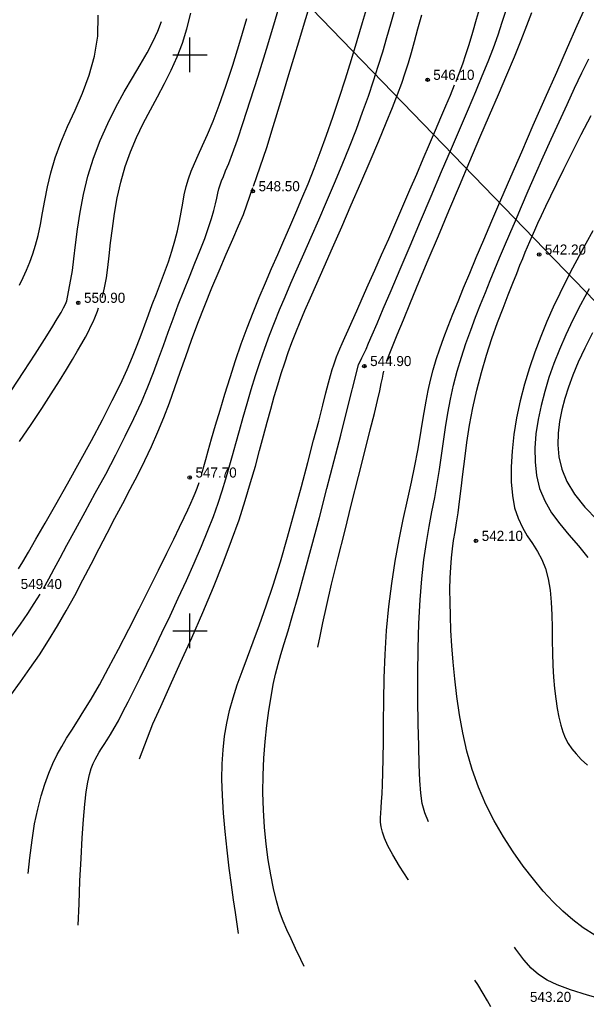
# Model space of a CAD drawing. Extents: x 0 to 361260, y 0 to 4201817.
# Tile 135 of 256: x 360085 to 360134, y 4200518 to 4200603. Entities that reach past the tile are written whole.
import ezdxf

# ---------------------------------------------------------------- set-up
doc = ezdxf.new("R2010")
doc.units = 0
doc.header["$LTSCALE"] = 0.5
doc.header["$MEASUREMENT"] = 0
doc.header["$PDMODE"] = 32
doc.header["$PDSIZE"] = 0.3
doc.linetypes.add('CONTI', pattern=[0])
for name, color, linetype in [('(004) Точки рельефа', 7, 'Continuous'), ('GORIZDEFAULT', 32, 'CONTI'), ('PI_TTDEFAULT', 5, 'CONTI'), ('SETKR', 2, 'CONTI')]:
    doc.layers.add(name, color=color, linetype=linetype)
doc.styles.add('D-431', font='txt')

# ---------------------------------------------------------------- blocks, each defined once
blk = doc.blocks.new('BL_333')
at = {"color": 0}
for p, q in [((0, -1.5), (0, 1.5)), ((-1.5, 0), (1.5, 0))]:
    blk.add_line(p, q, dxfattribs=at)

msp = doc.modelspace()

# ---------------------------------------------------------------- linework, layer by layer
at = {"linetype": 'Continuous', "elevation": 1.643}
msp.add_lwpolyline([(359968.105, 4200751.148), (360144.875, 4200568.598), (360208.905, 4200501.768), (360248.135, 4200449.088), (360280.365, 4200400.868), (360329.345, 4200345.008), (360410.625, 4200285.188), (360473.125, 4200218.998), (360491.256, 4200199.541)], dxfattribs=at)
at = {"layer": 'GORIZDEFAULT', "color": 32}
for points in [[(360123.11, 4200597.7, 545.5), (360123.4, 4200598.46, 545.5), (360123.69, 4200599.23, 545.5), (360123.97, 4200600.04, 545.5), (360124.25, 4200600.9, 545.5), (360124.57, 4200601.96, 545.5), (360124.9, 4200603.09, 545.5), (360125.24, 4200604.27, 545.5), (360125.6, 4200605.49, 545.5), (360125.98, 4200606.71, 545.5), (360126.38, 4200607.92, 545.5), (360126.8, 4200609.09, 545.5), (360127.25, 4200610.22, 545.5), (360127.74, 4200611.32, 545.5), (360128.29, 4200612.43, 545.5), (360128.91, 4200613.59, 545.5), (360129.62, 4200614.83, 545.5), (360130.42, 4200616.18, 545.5), (360131.34, 4200617.68, 545.5), (360132.37, 4200619.34, 545.5), (360132.657, 4200619.793, 545.5)], [(360105.51, 4200588.6, 548.5), (360106.68, 4200591.95, 548.5), (360107.23, 4200593.78, 548.5), (360107.89, 4200595.94, 548.5), (360108.6, 4200598.31, 548.5), (360109.34, 4200600.76, 548.5), (360110.07, 4200603.16, 548.5), (360110.74, 4200605.39, 548.5), (360111.33, 4200607.32, 548.5), (360111.77, 4200608.78, 548.5), (360112.11, 4200609.92, 548.5), (360112.38, 4200610.78, 548.5), (360112.58, 4200611.43, 548.5), (360112.73, 4200611.9, 548.5), (360112.86, 4200612.27, 548.5), (360112.98, 4200612.57, 548.5)], [(360087.28, 4200553.68, 549), (360087.74, 4200554.5, 549), (360088.22, 4200555.37, 549), (360088.74, 4200556.34, 549), (360089.32, 4200557.43, 549), (360090.07, 4200558.8, 549), (360090.9, 4200560.32, 549), (360091.78, 4200561.93, 549), (360092.68, 4200563.59, 549), (360093.55, 4200565.26, 549), (360094.38, 4200566.88, 549), (360095.13, 4200568.43, 549), (360095.78, 4200569.85, 549), (360096.34, 4200571.17, 549), (360096.83, 4200572.41, 549), (360097.27, 4200573.6, 549), (360097.69, 4200574.76, 549), (360098.1, 4200575.91, 549), (360098.53, 4200577.08, 549), (360098.99, 4200578.29, 549), (360099.47, 4200579.51, 549), (360099.96, 4200580.73, 549), (360100.43, 4200581.91, 549), (360100.88, 4200583.03, 549), (360101.28, 4200584.07, 549), (360101.62, 4200585, 549), (360101.88, 4200585.8, 549), (360102.08, 4200586.48, 549), (360102.22, 4200587.06, 549), (360102.34, 4200587.56, 549), (360102.43, 4200587.99, 549), (360102.52, 4200588.37, 549), (360102.62, 4200588.71, 549), (360102.74, 4200589.05, 549), (360102.9, 4200589.44, 549), (360103.1, 4200589.92, 549), (360103.37, 4200590.58, 549), (360103.7, 4200591.45, 549), (360104.12, 4200592.61, 549), (360104.63, 4200594.12, 549), (360105.24, 4200596, 549), (360105.92, 4200598.16, 549), (360106.64, 4200600.5, 549), (360107.36, 4200602.89, 549), (360108.05, 4200605.21, 549)], [(360090.303, 4200524.424, 547), (360090.37, 4200526.29, 547), (360090.45, 4200528.28, 547), (360090.54, 4200530.22, 547), (360090.64, 4200532.02, 547), (360090.74, 4200533.61, 547), (360090.86, 4200534.93, 547), (360090.99, 4200536, 547), (360091.13, 4200536.84, 547), (360091.27, 4200537.51, 547), (360091.43, 4200538.04, 547), (360091.59, 4200538.46, 547), (360091.76, 4200538.81, 547), (360091.94, 4200539.13, 547), (360092.12, 4200539.45, 547), (360092.33, 4200539.77, 547), (360092.56, 4200540.12, 547), (360092.81, 4200540.52, 547), (360093.09, 4200540.98, 547), (360093.42, 4200541.54, 547), (360093.78, 4200542.19, 547), (360094.18, 4200542.96, 547), (360094.63, 4200543.83, 547), (360095.13, 4200544.81, 547), (360095.67, 4200545.9, 547), (360096.25, 4200547.1, 547), (360096.89, 4200548.41, 547), (360097.56, 4200549.82, 547), (360098.27, 4200551.3, 547), (360098.99, 4200552.83, 547), (360099.69, 4200554.37, 547), (360100.37, 4200555.88, 547), (360101, 4200557.33, 547), (360101.56, 4200558.69, 547), (360102.04, 4200559.93, 547), (360102.46, 4200561.08, 547), (360102.81, 4200562.15, 547), (360103.13, 4200563.18, 547), (360103.42, 4200564.19, 547), (360103.7, 4200565.21, 547), (360103.99, 4200566.27, 547), (360104.29, 4200567.38, 547), (360104.62, 4200568.54, 547), (360104.97, 4200569.74, 547), (360105.33, 4200570.95, 547), (360105.7, 4200572.17, 547), (360106.1, 4200573.37, 547), (360106.5, 4200574.53, 547), (360106.91, 4200575.66, 547), (360107.34, 4200576.77, 547), (360107.79, 4200577.87, 547), (360108.26, 4200579, 547), (360108.77, 4200580.17, 547), (360109.31, 4200581.41, 547), (360109.9, 4200582.73, 547), (360110.53, 4200584.16, 547), (360111.19, 4200585.68, 547), (360111.87, 4200587.25, 547), (360112.55, 4200588.85, 547), (360113.22, 4200590.45, 547), (360113.86, 4200592.03, 547), (360114.46, 4200593.56, 547), (360115, 4200595.02, 547), (360115.5, 4200596.41, 547), (360115.94, 4200597.74, 547), (360116.36, 4200599.02, 547), (360116.74, 4200600.27, 547), (360117.11, 4200601.5, 547), (360117.45, 4200602.71, 547), (360117.8, 4200603.91, 547)], [(360101.06, 4200563.74, 547.5), (360101.21, 4200564.26, 547.5), (360101.38, 4200564.88, 547.5), (360101.59, 4200565.62, 547.5), (360101.88, 4200566.65, 547.5), (360102.22, 4200567.84, 547.5), (360102.61, 4200569.15, 547.5), (360103.03, 4200570.55, 547.5), (360103.49, 4200571.99, 547.5), (360103.96, 4200573.46, 547.5), (360104.46, 4200574.9, 547.5), (360104.97, 4200576.29, 547.5), (360105.49, 4200577.63, 547.5), (360106.02, 4200578.94, 547.5), (360106.55, 4200580.2, 547.5), (360107.08, 4200581.44, 547.5), (360107.62, 4200582.66, 547.5), (360108.15, 4200583.87, 547.5), (360108.68, 4200585.07, 547.5), (360109.21, 4200586.28, 547.5), (360109.73, 4200587.52, 547.5), (360110.26, 4200588.8, 547.5), (360110.79, 4200590.13, 547.5), (360111.32, 4200591.53, 547.5), (360111.87, 4200593.02, 547.5), (360112.41, 4200594.6, 547.5), (360112.96, 4200596.25, 547.5), (360113.5, 4200597.93, 547.5), (360114.02, 4200599.6, 547.5), (360114.52, 4200601.24, 547.5), (360114.98, 4200602.8, 547.5), (360115.41, 4200604.25, 547.5)], [(360109.906, 4200520.837, 545), (360109.62, 4200521.46, 545), (360109.18, 4200522.4, 545), (360108.78, 4200523.24, 545), (360108.42, 4200524.02, 545), (360108.09, 4200524.79, 545), (360107.79, 4200525.62, 545), (360107.51, 4200526.54, 545), (360107.25, 4200527.61, 545), (360107.01, 4200528.8, 545), (360106.79, 4200530.1, 545), (360106.62, 4200531.48, 545), (360106.48, 4200532.93, 545), (360106.38, 4200534.42, 545), (360106.34, 4200535.94, 545), (360106.36, 4200537.45, 545), (360106.43, 4200538.94, 545), (360106.54, 4200540.39, 545), (360106.68, 4200541.78, 545), (360106.85, 4200543.07, 545), (360107.04, 4200544.26, 545), (360107.24, 4200545.32, 545), (360107.44, 4200546.24, 545), (360107.66, 4200547.09, 545), (360107.9, 4200547.94, 545), (360108.18, 4200548.88, 545), (360108.52, 4200549.98, 545), (360108.92, 4200551.33, 545), (360109.4, 4200553, 545), (360109.96, 4200555.04, 545), (360110.59, 4200557.36, 545), (360111.24, 4200559.83, 545), (360111.9, 4200562.35, 545), (360112.52, 4200564.77, 545), (360113.09, 4200566.98, 545), (360113.57, 4200568.86, 545), (360114.64, 4200573.08, 545), (360114.93, 4200573.69, 545), (360115.01, 4200573.86, 545), (360115.12, 4200574.1, 545), (360115.29, 4200574.45, 545), (360115.51, 4200574.97, 545), (360115.83, 4200575.69, 545), (360116.25, 4200576.67, 545), (360116.79, 4200577.94, 545), (360117.47, 4200579.53, 545), (360118.26, 4200581.38, 545), (360119.12, 4200583.42, 545), (360120.03, 4200585.56, 545), (360120.95, 4200587.74, 545), (360121.86, 4200589.87, 545), (360122.71, 4200591.87, 545), (360123.49, 4200593.69, 545), (360124.19, 4200595.32, 545), (360124.82, 4200596.81, 545), (360125.38, 4200598.17, 545), (360125.89, 4200599.42, 545), (360126.35, 4200600.6, 545), (360126.76, 4200601.73, 545), (360127.13, 4200602.83, 545), (360127.47, 4200603.89, 545)], [(360118.979, 4200528.331, 543.5), (360118.94, 4200528.39, 543.5), (360118.2, 4200529.56, 543.5), (360117.62, 4200530.54, 543.5), (360117.19, 4200531.33, 543.5), (360116.9, 4200531.98, 543.5), (360116.71, 4200532.51, 543.5), (360116.6, 4200532.96, 543.5), (360116.56, 4200533.37, 543.5), (360116.55, 4200533.76, 543.5), (360116.57, 4200534.16, 543.5), (360116.6, 4200534.62, 543.5), (360116.64, 4200535.16, 543.5), (360116.68, 4200535.83, 543.5), (360116.72, 4200536.65, 543.5), (360116.76, 4200537.66, 543.5), (360116.79, 4200538.9, 543.5), (360116.8, 4200540.37, 543.5), (360116.81, 4200542.06, 543.5), (360116.83, 4200543.92, 543.5), (360116.88, 4200545.9, 543.5), (360116.96, 4200547.95, 543.5), (360117.08, 4200550.03, 543.5), (360117.27, 4200552.1, 543.5), (360117.52, 4200554.11, 543.5), (360117.83, 4200556.05, 543.5), (360118.17, 4200557.91, 543.5), (360118.53, 4200559.67, 543.5), (360118.89, 4200561.34, 543.5), (360119.24, 4200562.89, 543.5), (360119.54, 4200564.33, 543.5), (360119.79, 4200565.64, 543.5), (360120, 4200566.83, 543.5), (360120.18, 4200567.93, 543.5), (360120.35, 4200568.96, 543.5), (360120.51, 4200569.92, 543.5), (360120.69, 4200570.85, 543.5), (360120.89, 4200571.76, 543.5), (360121.12, 4200572.66, 543.5), (360121.39, 4200573.56, 543.5), (360121.7, 4200574.49, 543.5), (360122.05, 4200575.45, 543.5), (360122.43, 4200576.44, 543.5), (360122.84, 4200577.48, 543.5), (360123.29, 4200578.59, 543.5), (360123.77, 4200579.77, 543.5), (360124.3, 4200581.04, 543.5), (360124.87, 4200582.42, 543.5), (360125.51, 4200583.93, 543.5), (360126.21, 4200585.58, 543.5), (360126.99, 4200587.4, 543.5), (360127.86, 4200589.4, 543.5), (360128.81, 4200591.59, 543.5), (360129.82, 4200593.89, 543.5), (360130.85, 4200596.23, 543.5), (360131.85, 4200598.5, 543.5), (360132.8, 4200600.64, 543.5), (360133.64, 4200602.55, 543.5), (360134.35, 4200604.14, 543.5)], [(360085.12, 4200555.37, 549.5), (360085.49, 4200555.99, 549.5), (360085.98, 4200556.83, 549.5), (360086.62, 4200557.94, 549.5), (360087.43, 4200559.33, 549.5), (360088.36, 4200560.97, 549.5), (360089.37, 4200562.76, 549.5), (360090.41, 4200564.63, 549.5), (360091.44, 4200566.51, 549.5), (360092.4, 4200568.32, 549.5), (360093.25, 4200569.98, 549.5), (360093.96, 4200571.42, 549.5), (360094.54, 4200572.69, 549.5), (360095.01, 4200573.79, 549.5), (360095.41, 4200574.79, 549.5), (360095.75, 4200575.7, 549.5), (360096.07, 4200576.57, 549.5), (360096.39, 4200577.44, 549.5), (360096.73, 4200578.33, 549.5), (360097.09, 4200579.25, 549.5), (360097.45, 4200580.18, 549.5), (360097.8, 4200581.11, 549.5), (360098.13, 4200582.04, 549.5), (360098.44, 4200582.96, 549.5), (360098.7, 4200583.85, 549.5), (360098.91, 4200584.72, 549.5), (360099.09, 4200585.55, 549.5), (360099.23, 4200586.35, 549.5), (360099.37, 4200587.12, 549.5), (360099.51, 4200587.85, 549.5), (360099.67, 4200588.56, 549.5), (360099.87, 4200589.24, 549.5), (360100.1, 4200589.9, 549.5), (360100.39, 4200590.57, 549.5), (360100.72, 4200591.3, 549.5), (360101.1, 4200592.12, 549.5), (360101.53, 4200593.09, 549.5), (360102.01, 4200594.25, 549.5), (360102.54, 4200595.63, 549.5), (360103.12, 4200597.27, 549.5), (360103.73, 4200599.12, 549.5), (360104.34, 4200601.1, 549.5), (360104.93, 4200603.17, 549.5)], [(360085.2, 4200580, 551.5), (360085.51, 4200580.66, 551.5), (360085.8, 4200581.32, 551.5), (360086.09, 4200582, 551.5), (360086.35, 4200582.72, 551.5), (360086.6, 4200583.48, 551.5), (360086.81, 4200584.33, 551.5), (360087.01, 4200585.26, 551.5), (360087.19, 4200586.28, 551.5), (360087.39, 4200587.37, 551.5), (360087.63, 4200588.54, 551.5), (360087.93, 4200589.77, 551.5), (360088.3, 4200591.06, 551.5), (360088.78, 4200592.4, 551.5), (360089.37, 4200593.77, 551.5), (360090.02, 4200595.2, 551.5), (360090.67, 4200596.69, 551.5), (360091.25, 4200598.25, 551.5), (360091.72, 4200599.89, 551.5), (360092, 4200601.62, 551.5), (360092.02, 4200603.45, 551.5)], [(360092.37, 4200578.91, 550.5), (360092.49, 4200579.36, 550.5), (360092.62, 4200579.93, 550.5), (360092.74, 4200580.65, 550.5), (360092.87, 4200581.55, 550.5), (360092.98, 4200582.54, 550.5), (360093.11, 4200583.68, 550.5), (360093.26, 4200584.92, 550.5), (360093.44, 4200586.23, 550.5), (360093.68, 4200587.59, 550.5), (360093.99, 4200588.96, 550.5), (360094.37, 4200590.3, 550.5), (360094.83, 4200591.59, 550.5), (360095.37, 4200592.84, 550.5), (360095.95, 4200594.04, 550.5), (360096.56, 4200595.22, 550.5), (360097.18, 4200596.37, 550.5), (360097.79, 4200597.52, 550.5), (360098.36, 4200598.66, 550.5), (360098.88, 4200599.82, 550.5), (360099.34, 4200601.01, 550.5), (360099.74, 4200602.27, 550.5), (360100.09, 4200603.63, 550.5)], [(360095.61, 4200538.88, 546.5), (360096.77, 4200541.91, 546.5), (360097.46, 4200543.43, 546.5), (360098.28, 4200545.23, 546.5), (360099.19, 4200547.24, 546.5), (360100.15, 4200549.39, 546.5), (360101.11, 4200551.59, 546.5), (360102.04, 4200553.78, 546.5), (360102.89, 4200555.89, 546.5), (360103.62, 4200557.84, 546.5), (360104.26, 4200559.64, 546.5), (360104.8, 4200561.31, 546.5), (360105.27, 4200562.86, 546.5), (360105.68, 4200564.3, 546.5), (360106.05, 4200565.65, 546.5), (360106.38, 4200566.92, 546.5), (360106.71, 4200568.12, 546.5), (360107.02, 4200569.25, 546.5), (360107.32, 4200570.33, 546.5), (360107.62, 4200571.36, 546.5), (360107.92, 4200572.34, 546.5), (360108.23, 4200573.27, 546.5), (360108.53, 4200574.17, 546.5), (360108.85, 4200575.04, 546.5), (360109.19, 4200575.9, 546.5), (360109.56, 4200576.81, 546.5), (360109.98, 4200577.8, 546.5), (360110.46, 4200578.9, 546.5), (360111.01, 4200580.15, 546.5), (360111.65, 4200581.6, 546.5), (360112.38, 4200583.25, 546.5), (360113.18, 4200585.07, 546.5), (360114.01, 4200586.97, 546.5), (360114.84, 4200588.9, 546.5), (360115.65, 4200590.77, 546.5), (360116.4, 4200592.53, 546.5), (360117.05, 4200594.1, 546.5), (360117.59, 4200595.43, 546.5), (360118.03, 4200596.56, 546.5), (360118.39, 4200597.55, 546.5), (360118.7, 4200598.45, 546.5), (360118.97, 4200599.31, 546.5), (360119.23, 4200600.2, 546.5), (360119.5, 4200601.17, 546.5), (360119.8, 4200602.26, 546.5), (360120.13, 4200603.47, 546.5)], [(360117.11, 4200573.42, 544.5), (360117.3, 4200573.95, 544.5), (360117.59, 4200574.69, 544.5), (360118, 4200575.69, 544.5), (360118.54, 4200577, 544.5), (360119.16, 4200578.51, 544.5), (360119.89, 4200580.26, 544.5), (360120.7, 4200582.21, 544.5), (360121.58, 4200584.3, 544.5), (360122.49, 4200586.46, 544.5), (360123.41, 4200588.64, 544.5), (360124.32, 4200590.78, 544.5), (360125.19, 4200592.82, 544.5), (360126.02, 4200594.76, 544.5), (360126.8, 4200596.57, 544.5), (360127.52, 4200598.27, 544.5), (360128.18, 4200599.84, 544.5), (360128.76, 4200601.27, 544.5), (360129.27, 4200602.56, 544.5), (360129.69, 4200603.69, 544.5)], [(360084.47, 4200570.83, 551), (360085.57, 4200572.51, 551), (360086.56, 4200574.01, 551), (360087.38, 4200575.3, 551), (360088.01, 4200576.31, 551), (360088.48, 4200577.08, 551), (360088.81, 4200577.64, 551), (360089.03, 4200578.04, 551), (360089.17, 4200578.31, 551), (360089.26, 4200578.49, 551), (360089.31, 4200578.63, 551), (360089.81, 4200581.27, 551), (360089.92, 4200582.29, 551), (360090.05, 4200583.5, 551), (360090.23, 4200584.86, 551), (360090.46, 4200586.34, 551), (360090.75, 4200587.89, 551), (360091.13, 4200589.47, 551), (360091.61, 4200591.04, 551), (360092.19, 4200592.57, 551), (360092.86, 4200594.05, 551), (360093.57, 4200595.46, 551), (360094.3, 4200596.78, 551), (360095.01, 4200598.02, 551), (360095.68, 4200599.15, 551), (360096.27, 4200600.18, 551), (360096.8, 4200601.18, 551), (360097.22, 4200602.07, 551), (360097.53, 4200602.89, 551)], [(360120.72, 4200533.4, 543), (360120.39, 4200534.19, 543), (360120.18, 4200535, 543), (360120.04, 4200535.9, 543), (360119.96, 4200536.99, 543), (360119.91, 4200538.36, 543), (360119.87, 4200540.01, 543), (360119.83, 4200541.93, 543), (360119.8, 4200544.03, 543), (360119.79, 4200546.24, 543), (360119.82, 4200548.46, 543), (360119.88, 4200550.64, 543), (360119.98, 4200552.67, 543), (360120.13, 4200554.51, 543), (360120.32, 4200556.16, 543), (360120.54, 4200557.66, 543), (360120.78, 4200559.04, 543), (360121.02, 4200560.33, 543), (360121.26, 4200561.57, 543), (360121.48, 4200562.78, 543), (360121.67, 4200563.99, 543), (360121.85, 4200565.21, 543), (360122.02, 4200566.43, 543), (360122.2, 4200567.66, 543), (360122.4, 4200568.88, 543), (360122.63, 4200570.11, 543), (360122.9, 4200571.33, 543), (360123.21, 4200572.54, 543), (360123.57, 4200573.75, 543), (360123.97, 4200574.93, 543), (360124.38, 4200576.1, 543), (360124.81, 4200577.23, 543), (360125.24, 4200578.33, 543), (360125.66, 4200579.38, 543), (360126.08, 4200580.4, 543), (360126.48, 4200581.39, 543), (360126.89, 4200582.38, 543), (360127.32, 4200583.39, 543), (360127.77, 4200584.46, 543), (360128.26, 4200585.6, 543), (360128.79, 4200586.84, 543), (360129.38, 4200588.19, 543), (360130.02, 4200589.64, 543), (360130.69, 4200591.14, 543), (360131.38, 4200592.67, 543), (360132.07, 4200594.2, 543), (360132.75, 4200595.69, 543), (360133.41, 4200597.12, 543), (360134.04, 4200598.44, 543), (360134.64, 4200599.66, 543)], [(360104.21, 4200523.71, 545.5), (360103.95, 4200525.54, 545.5), (360103.79, 4200526.63, 545.5), (360103.61, 4200527.93, 545.5), (360103.42, 4200529.39, 545.5), (360103.23, 4200530.96, 545.5), (360103.06, 4200532.57, 545.5), (360102.92, 4200534.17, 545.5), (360102.82, 4200535.7, 545.5), (360102.78, 4200537.12, 545.5), (360102.79, 4200538.44, 545.5), (360102.87, 4200539.67, 545.5), (360103, 4200540.85, 545.5), (360103.19, 4200541.97, 545.5), (360103.44, 4200543.08, 545.5), (360103.75, 4200544.18, 545.5), (360104.11, 4200545.3, 545.5), (360104.53, 4200546.47, 545.5), (360105, 4200547.71, 545.5), (360105.5, 4200549.05, 545.5), (360106.05, 4200550.52, 545.5), (360106.63, 4200552.15, 545.5), (360107.23, 4200553.96, 545.5), (360107.85, 4200555.97, 545.5), (360108.48, 4200558.12, 545.5), (360109.09, 4200560.33, 545.5), (360109.69, 4200562.52, 545.5), (360110.24, 4200564.61, 545.5), (360110.74, 4200566.54, 545.5), (360111.18, 4200568.21, 545.5), (360111.53, 4200569.58, 545.5), (360111.81, 4200570.67, 545.5), (360112.04, 4200571.52, 545.5), (360112.22, 4200572.17, 545.5), (360112.36, 4200572.68, 545.5), (360112.49, 4200573.09, 545.5), (360112.6, 4200573.44, 545.5), (360112.73, 4200573.77, 545.5), (360112.86, 4200574.12, 545.5), (360113.02, 4200574.49, 545.5), (360113.21, 4200574.93, 545.5), (360113.45, 4200575.46, 545.5), (360113.73, 4200576.1, 545.5), (360114.08, 4200576.87, 545.5), (360114.49, 4200577.79, 545.5), (360114.97, 4200578.85, 545.5), (360115.49, 4200580.03, 545.5), (360116.05, 4200581.3, 545.5), (360116.65, 4200582.64, 545.5), (360117.26, 4200584.03, 545.5), (360117.87, 4200585.44, 545.5), (360118.49, 4200586.86, 545.5), (360119.1, 4200588.27, 545.5), (360119.69, 4200589.65, 545.5), (360120.26, 4200590.98, 545.5), (360120.81, 4200592.26, 545.5), (360121.32, 4200593.45, 545.5), (360121.79, 4200594.55, 545.5), (360122.23, 4200595.58, 545.5), (360122.62, 4200596.51, 545.5), (360122.99, 4200597.4, 545.5)], [(360135.16, 4200523.57, 542.5), (360134.16, 4200524.2, 542.5), (360133.24, 4200524.89, 542.5), (360132.37, 4200525.64, 542.5), (360131.54, 4200526.47, 542.5), (360130.69, 4200527.4, 542.5), (360129.83, 4200528.44, 542.5), (360128.94, 4200529.57, 542.5), (360128.07, 4200530.79, 542.5), (360127.22, 4200532.1, 542.5), (360126.42, 4200533.48, 542.5), (360125.69, 4200534.92, 542.5), (360125.05, 4200536.42, 542.5), (360124.5, 4200537.96, 542.5), (360124.06, 4200539.54, 542.5), (360123.69, 4200541.12, 542.5), (360123.41, 4200542.71, 542.5), (360123.18, 4200544.28, 542.5), (360123, 4200545.81, 542.5), (360122.86, 4200547.28, 542.5), (360122.75, 4200548.7, 542.5), (360122.67, 4200550.03, 542.5), (360122.62, 4200551.3, 542.5), (360122.59, 4200552.48, 542.5), (360122.58, 4200553.58, 542.5), (360122.6, 4200554.59, 542.5), (360122.65, 4200555.5, 542.5), (360122.71, 4200556.33, 542.5), (360122.8, 4200557.1, 542.5), (360122.9, 4200557.84, 542.5), (360123.02, 4200558.59, 542.5), (360123.15, 4200559.38, 542.5), (360123.28, 4200560.25, 542.5), (360123.42, 4200561.23, 542.5), (360123.55, 4200562.34, 542.5), (360123.7, 4200563.59, 542.5), (360123.87, 4200564.93, 542.5), (360124.06, 4200566.35, 542.5), (360124.29, 4200567.84, 542.5), (360124.57, 4200569.36, 542.5), (360124.91, 4200570.9, 542.5), (360125.31, 4200572.43, 542.5), (360125.75, 4200573.93, 542.5), (360126.23, 4200575.38, 542.5), (360126.72, 4200576.75, 542.5), (360127.19, 4200578.02, 542.5), (360127.64, 4200579.17, 542.5), (360128.04, 4200580.18, 542.5), (360128.38, 4200581.02, 542.5), (360128.66, 4200581.73, 542.5), (360128.91, 4200582.33, 542.5), (360129.12, 4200582.86, 542.5), (360129.32, 4200583.33, 542.5), (360129.52, 4200583.8, 542.5), (360129.73, 4200584.27, 542.5), (360129.96, 4200584.79, 542.5), (360130.22, 4200585.38, 542.5), (360130.53, 4200586.06, 542.5), (360130.9, 4200586.85, 542.5), (360131.34, 4200587.77, 542.5), (360131.86, 4200588.84, 542.5), (360132.48, 4200590.09, 542.5), (360133.19, 4200591.53, 542.5), (360133.99, 4200593.1, 542.5), (360134.85, 4200594.75, 542.5)], [(360084.45, 4200544.4, 548.5), (360085.27, 4200545.56, 548.5), (360086.1, 4200546.73, 548.5), (360086.92, 4200547.92, 548.5), (360087.72, 4200549.14, 548.5), (360088.5, 4200550.42, 548.5), (360089.26, 4200551.73, 548.5), (360089.99, 4200553.07, 548.5), (360090.71, 4200554.43, 548.5), (360091.42, 4200555.79, 548.5), (360092.12, 4200557.14, 548.5), (360092.8, 4200558.47, 548.5), (360093.49, 4200559.77, 548.5), (360094.16, 4200561.04, 548.5), (360094.82, 4200562.3, 548.5), (360095.46, 4200563.54, 548.5), (360096.07, 4200564.77, 548.5), (360096.66, 4200566.01, 548.5), (360097.21, 4200567.26, 548.5), (360097.72, 4200568.52, 548.5), (360098.21, 4200569.8, 548.5), (360098.68, 4200571.11, 548.5), (360099.15, 4200572.45, 548.5), (360099.63, 4200573.82, 548.5), (360100.14, 4200575.24, 548.5), (360100.69, 4200576.71, 548.5), (360101.28, 4200578.23, 548.5), (360101.9, 4200579.76, 548.5), (360102.53, 4200581.26, 548.5), (360103.14, 4200582.69, 548.5), (360103.71, 4200584.01, 548.5), (360104.22, 4200585.17, 548.5), (360104.65, 4200586.14, 548.5), (360105.47, 4200588.49, 548.5)], [(360134.98, 4200584.73, 541.5), (360134.38, 4200583.62, 541.5), (360133.79, 4200582.55, 541.5), (360133.22, 4200581.48, 541.5), (360132.67, 4200580.4, 541.5), (360132.11, 4200579.28, 541.5), (360131.55, 4200578.09, 541.5), (360131, 4200576.85, 541.5), (360130.47, 4200575.55, 541.5), (360129.96, 4200574.2, 541.5), (360129.48, 4200572.82, 541.5), (360129.05, 4200571.4, 541.5), (360128.68, 4200569.95, 541.5), (360128.37, 4200568.49, 541.5), (360128.13, 4200567.03, 541.5), (360127.97, 4200565.6, 541.5), (360127.89, 4200564.22, 541.5), (360127.9, 4200562.93, 541.5), (360128, 4200561.74, 541.5), (360128.2, 4200560.68, 541.5), (360128.5, 4200559.76, 541.5), (360128.88, 4200558.96, 541.5), (360129.3, 4200558.24, 541.5), (360129.74, 4200557.56, 541.5), (360130.17, 4200556.89, 541.5), (360130.57, 4200556.18, 541.5), (360130.89, 4200555.39, 541.5), (360131.12, 4200554.5, 541.5), (360131.28, 4200553.52, 541.5), (360131.37, 4200552.48, 541.5), (360131.42, 4200551.39, 541.5), (360131.45, 4200550.27, 541.5), (360131.46, 4200549.15, 541.5), (360131.48, 4200548.04, 541.5), (360131.52, 4200546.98, 541.5), (360131.58, 4200545.96, 541.5), (360131.67, 4200544.99, 541.5), (360131.77, 4200544.09, 541.5), (360131.9, 4200543.25, 541.5), (360132.04, 4200542.49, 541.5), (360132.21, 4200541.81, 541.5), (360132.39, 4200541.22, 541.5), (360132.6, 4200540.69, 541.5), (360132.85, 4200540.21, 541.5), (360133.16, 4200539.75, 541.5), (360133.53, 4200539.3, 541.5), (360133.98, 4200538.83, 541.5), (360134.52, 4200538.32, 541.5)], [(360134.66, 4200579.7, 541), (360133.93, 4200578.31, 541), (360133.25, 4200576.98, 541), (360132.64, 4200575.69, 541), (360132.1, 4200574.43, 541), (360131.61, 4200573.2, 541), (360131.18, 4200571.99, 541), (360130.81, 4200570.78, 541), (360130.49, 4200569.56, 541), (360130.23, 4200568.33, 541), (360130.05, 4200567.09, 541), (360129.95, 4200565.86, 541), (360129.97, 4200564.66, 541), (360130.1, 4200563.48, 541), (360130.37, 4200562.34, 541), (360130.81, 4200561.27, 541), (360131.4, 4200560.25, 541), (360132.12, 4200559.28, 541), (360132.92, 4200558.33, 541), (360133.74, 4200557.36, 541), (360134.55, 4200556.37, 541)], [(360085.21, 4200566.42, 550.5), (360086.22, 4200567.92, 550.5), (360087.13, 4200569.31, 550.5), (360087.95, 4200570.58, 550.5), (360088.66, 4200571.7, 550.5), (360089.27, 4200572.69, 550.5), (360089.8, 4200573.55, 550.5), (360090.24, 4200574.3, 550.5), (360090.61, 4200574.94, 550.5), (360090.92, 4200575.5, 550.5), (360091.18, 4200575.99, 550.5), (360091.4, 4200576.44, 550.5), (360091.59, 4200576.83, 550.5), (360091.73, 4200577.17, 550.5), (360091.86, 4200577.47, 550.5), (360091.97, 4200577.76, 550.5), (360092.07, 4200578.03, 550.5)], [(360134.95, 4200575.86, 540.5), (360134.29, 4200574.52, 540.5), (360133.72, 4200573.31, 540.5), (360133.26, 4200572.2, 540.5), (360132.87, 4200571.16, 540.5), (360132.56, 4200570.16, 540.5), (360132.3, 4200569.17, 540.5), (360132.1, 4200568.17, 540.5), (360131.97, 4200567.16, 540.5), (360131.94, 4200566.13, 540.5), (360132.04, 4200565.09, 540.5), (360132.3, 4200564.03, 540.5), (360132.74, 4200562.95, 540.5), (360133.41, 4200561.86, 540.5), (360134.3, 4200560.74, 540.5), (360135.36, 4200559.62, 540.5)], [(360111.12, 4200548.57, 544.5), (360111.3, 4200549.53, 544.5), (360111.53, 4200550.69, 544.5), (360111.85, 4200552.1, 544.5), (360112.3, 4200554.03, 544.5), (360112.84, 4200556.24, 544.5), (360113.44, 4200558.61, 544.5), (360114.04, 4200561.03, 544.5), (360114.64, 4200563.38, 544.5), (360115.19, 4200565.55, 544.5), (360115.66, 4200567.43, 544.5), (360116.02, 4200568.87, 544.5), (360116.28, 4200570, 544.5), (360116.48, 4200570.84, 544.5), (360116.62, 4200571.47, 544.5), (360116.72, 4200571.93, 544.5), (360116.79, 4200572.27, 544.5), (360116.85, 4200572.54, 544.5)], [(360085.96, 4200528.929, 547.5), (360086.1, 4200530.28, 547.5), (360086.29, 4200531.82, 547.5), (360086.51, 4200533.23, 547.5), (360086.78, 4200534.5, 547.5), (360087.07, 4200535.65, 547.5), (360087.39, 4200536.69, 547.5), (360087.73, 4200537.63, 547.5), (360088.1, 4200538.48, 547.5), (360088.48, 4200539.25, 547.5), (360088.87, 4200539.96, 547.5), (360089.29, 4200540.66, 547.5), (360089.74, 4200541.37, 547.5), (360090.24, 4200542.15, 547.5), (360090.79, 4200543.03, 547.5), (360091.42, 4200544.07, 547.5), (360092.13, 4200545.31, 547.5), (360092.93, 4200546.77, 547.5), (360093.79, 4200548.4, 547.5), (360094.69, 4200550.14, 547.5), (360095.58, 4200551.91, 547.5), (360096.45, 4200553.64, 547.5), (360097.26, 4200555.27, 547.5), (360097.98, 4200556.73, 547.5), (360098.59, 4200557.96, 547.5), (360099.09, 4200558.98, 547.5), (360099.49, 4200559.82, 547.5), (360099.82, 4200560.51, 547.5), (360100.08, 4200561.07, 547.5), (360100.29, 4200561.53, 547.5), (360100.46, 4200561.94, 547.5), (360100.64, 4200562.39, 547.5), (360100.8, 4200562.86, 547.5)], [(360076.962, 4200538.262, 549), (360077.32, 4200538.92, 549), (360077.9, 4200540, 549), (360078.54, 4200541.14, 549), (360079.25, 4200542.32, 549), (360080.05, 4200543.54, 549), (360080.93, 4200544.78, 549), (360081.84, 4200546.02, 549), (360082.77, 4200547.24, 549), (360083.67, 4200548.42, 549), (360084.52, 4200549.54, 549), (360085.29, 4200550.58, 549), (360085.92, 4200551.49, 549), (360086.48, 4200552.35, 549), (360086.99, 4200553.18, 549)], [(360138.58, 4200517.24, 543), (360136.41, 4200517.84, 543), (360134.54, 4200518.37, 543), (360133.05, 4200518.83, 543), (360131.9, 4200519.25, 543), (360131.01, 4200519.67, 543), (360130.28, 4200520.14, 543), (360129.64, 4200520.71, 543), (360129.01, 4200521.43, 543), (360128.3, 4200522.35, 543), (360128.179, 4200522.51, 543)], [(360126.13, 4200517.33, 543.5), (360125.84, 4200517.85, 543.5), (360125.47, 4200518.5, 543.5), (360124.99, 4200519.29, 543.5), (360124.744, 4200519.673, 543.5)]]:
    msp.add_polyline3d(points, dxfattribs=at)
at = {"layer": 'PI_TTDEFAULT', "color": 5}
for p in [(360120.64, 4200597.84, 546.1), (360105.47, 4200588.16, 548.5), (360130.33, 4200582.67, 542.2), (360090.3, 4200578.47, 550.9), (360115.15, 4200572.98, 544.9), (360099.98, 4200563.3, 547.7), (360124.84, 4200557.81, 542.1)]:
    msp.add_point(p, dxfattribs=at)

# ---------------------------------------------------------------- block references
at = {"layer": 'SETKR', "color": 92}
for p in [(360100, 4200600), (360100, 4200550)]:
    msp.add_blockref('BL_333', p, dxfattribs=at)

# ---------------------------------------------------------------- texts
at = {"layer": '(004) Точки рельефа', "style": 'D-431'}
for s, p in [('546.10', (360121.13, 4200597.83)), ('548.50', (360105.96, 4200588.16)), ('542.20', (360130.82, 4200582.66)), ('550.90', (360090.8, 4200578.47)), ('544.90', (360115.65, 4200572.98)), ('547.70', (360100.48, 4200563.3)), ('542.10', (360125.34, 4200557.8)), ('549.40', (360085.3, 4200553.62)), ('543.20', (360129.53, 4200517.77))]:
    msp.add_text(s, height=0.875, dxfattribs=at).set_placement(p)

doc.saveas('drawing.dxf')
